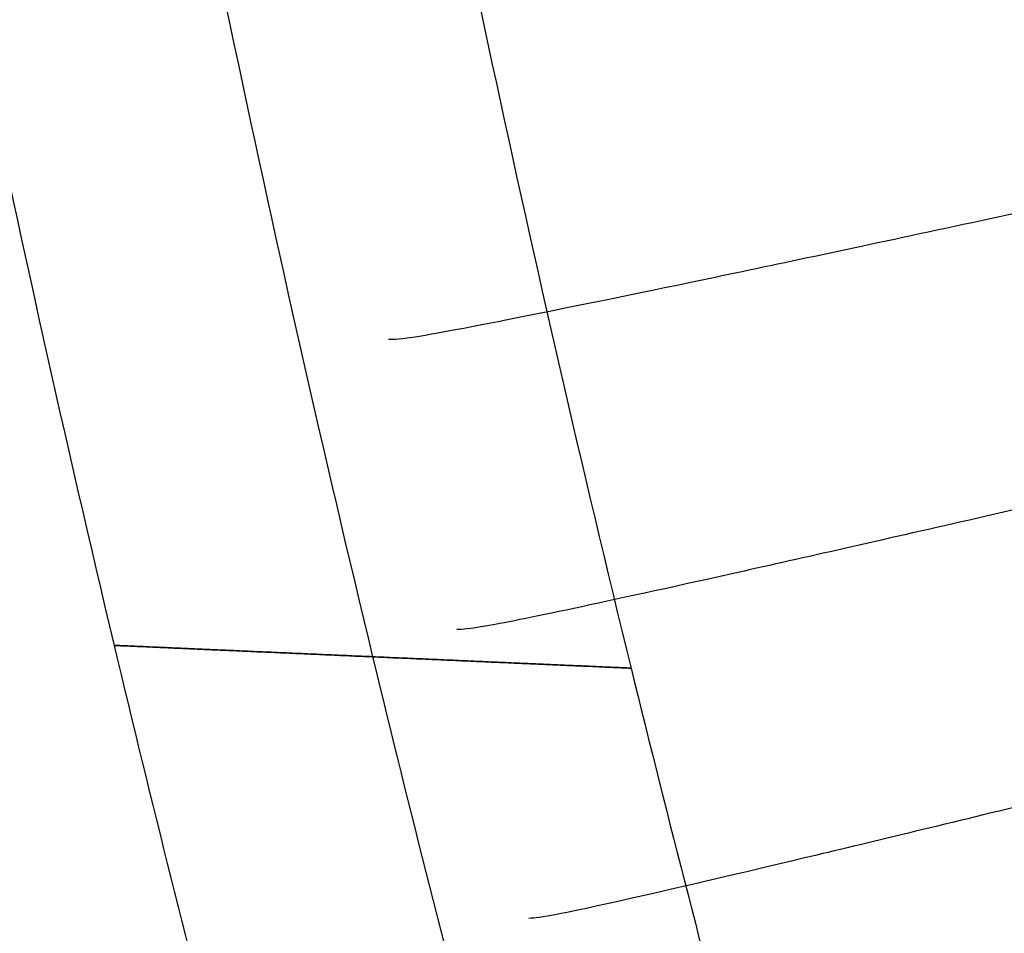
# Model space of a CAD drawing. Header units: millimetres. Extents: x -761 to -147, y -807 to -217.
# Tile 35 of 256: x -686.92 to -680.79, y -705.67 to -699.99. Entities that reach past the tile are written whole.
import ezdxf

# ---------------------------------------------------------------- set-up
doc = ezdxf.new("R2010")
doc.units = ezdxf.units.MM
doc.layers.add('Calque 16', color=7, linetype='Continuous', true_color=0x343231)
doc.layers.add('Calque 17', color=7, linetype='Continuous', true_color=0x343231)

msp = doc.modelspace()

# ---------------------------------------------------------------- linework, layer by layer
at = {"layer": 'Calque 16'}
for points in [[(-690.0012, -672.6473, -106.9067), (-690.0011, -674.2209, -106.9067), (-689.9509, -677.1054, -106.9067), (-689.7554, -681.0368, -106.9067), (-689.4763, -684.7008, -106.9067), (-689.1013, -688.359, -106.9067), (-688.5845, -692.2671, -106.9067), (-687.7427, -697.4567, -106.9067), (-686.5379, -703.2643, -106.9067), (-685.3693, -707.7275, -106.9067), (-684.8248, -709.6354, -106.9067)], [(-688.4537, -673.0889, -105.2974), (-688.4485, -674.6446, -105.2974), (-688.3894, -677.4957, -105.2974), (-688.1832, -681.3811, -105.2974), (-687.8953, -685.0024, -105.2974), (-687.5127, -688.6174, -105.2974), (-686.9889, -692.4786, -105.2974), (-686.1399, -697.6062, -105.2974), (-684.9298, -703.3428, -105.2974), (-683.76, -707.7512, -105.2974), (-683.2155, -709.6354, -105.2974)], [(-688.4537, -673.0889, -108.516), (-688.4485, -674.6446, -108.516), (-688.3894, -677.4957, -108.516), (-688.1832, -681.3811, -108.516), (-687.8953, -685.0024, -108.516), (-687.5127, -688.6174, -108.516), (-686.9889, -692.4786, -108.516), (-686.1399, -697.6062, -108.516), (-684.9298, -703.3428, -108.516), (-683.76, -707.7512, -108.516), (-683.2155, -709.6354, -108.516)], [(-686.9062, -673.5305, -106.9067), (-686.8959, -675.0683, -106.9067), (-686.8279, -677.8861, -106.9067), (-686.6109, -681.7253, -106.9067), (-686.3143, -685.304, -106.9067), (-685.924, -688.8757, -106.9067), (-685.3934, -692.6901, -106.9067), (-684.537, -697.7558, -106.9067), (-683.3217, -703.4213, -106.9067), (-682.1507, -707.7749, -106.9067), (-681.6063, -709.6354, -106.9067)]]:
    msp.add_open_spline(points, degree=3, knots=[0, 0, 0, 0, 4.667182, 8.553935, 11.671176, 15.564685, 19.458193, 23.35959, 31.155421, 37.039197, 37.039197, 37.039197, 37.039197], dxfattribs=at)
msp.add_rational_spline([(-683.1163, -704.0197, -106.9067), (-683.1163, -704.0197, -105.2974), (-684.7241, -703.9488, -105.2974), (-686.3318, -703.8779, -105.2974), (-686.3318, -703.8779, -106.9067), (-686.3318, -703.8779, -108.516), (-684.7241, -703.9488, -108.516), (-683.1163, -704.0197, -108.516), (-683.1163, -704.0197, -106.9067)], [1, 0.707106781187, 1, 0.707106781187, 1, 0.707106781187, 1, 0.707106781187, 1], degree=2, knots=[0, 0, 0, 2.527869, 2.527869, 5.055738, 5.055738, 7.583607, 7.583607, 10.111476, 10.111476, 10.111476], dxfattribs=at)
at = {"layer": 'Calque 17'}
for points, weights in [([(-637.2991, -691.4548, -1.2059), (-684.569, -702.2233, -2.648), (-684.6252, -701.9768, -50.1128)], [1, 0.717767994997, 1]), ([(-637.026, -692.5898, -1.2116), (-684.143, -704.0183, -2.6515), (-684.2008, -703.7802, -50.1186)], [1, 0.717751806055, 1]), ([(-636.7372, -693.7211, -1.2171), (-683.6927, -705.8048, -2.655), (-683.7519, -705.5751, -50.1242)], [1, 0.717736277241, 1]), ([(-636.4324, -694.8502, -1.2225), (-683.218, -707.584, -2.6584), (-683.2784, -707.3625, -50.1297)], [1, 0.717721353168, 1]), ([(-636.1122, -695.9751, -1.2276), (-682.7182, -709.3588, -2.6617), (-682.7795, -709.1455, -50.135)], [1, 0.717707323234, 1])]:
    msp.add_rational_spline(points, weights, degree=2, dxfattribs=at)

doc.saveas('drawing.dxf')
